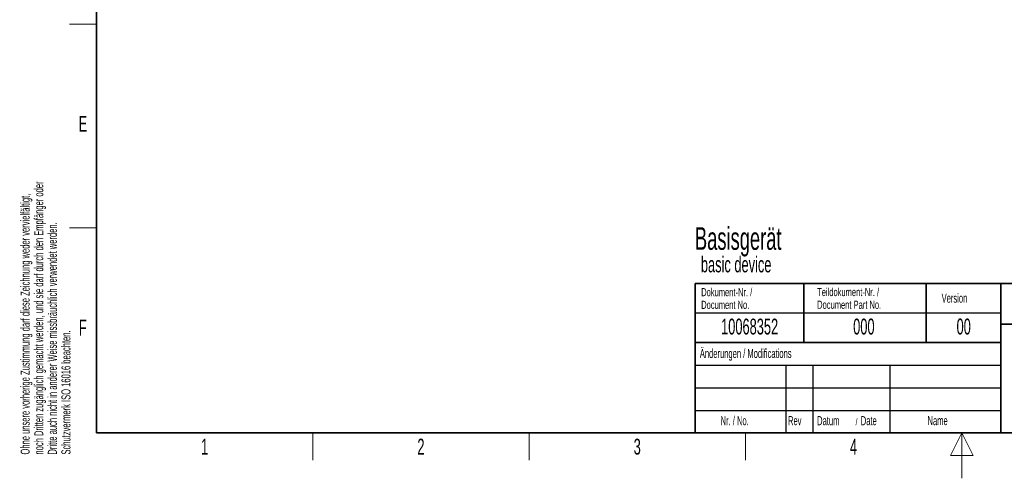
# Paper-space layout 'Blatt2' of a CAD drawing. Header units: millimetres. Extents: x 5 to 418, y 2 to 292.
# Tile 1 of 66: x 9 to 226, y 2 to 103. Entities that reach past the tile are written whole.
import ezdxf

# ---------------------------------------------------------------- set-up
doc = ezdxf.new("R2010")
doc.units = ezdxf.units.MM
doc.layers.add('SLD-0', color=7, linetype='Continuous')
doc.styles.add('SLDTEXTSTYLE0', font='TXT', dxfattribs={"width": 0.605})

psp = doc.layouts.new('Blatt2')

# ---------------------------------------------------------------- linework, layer by layer
at = {"layer": 'SLD-0', "lineweight": 35}
for p, q in [((26, 282.5), (26, 12)), ((158.12, 45), (225.62, 45)), ((158.12, 45), (158.12, 32)), ((182.12, 45), (182.12, 32)), ((209.12, 45), (209.12, 32)), ((225.62, 45), (225.62, 32)), ((225.62, 45), (266.33, 45)), ((225.62, 45), (225.62, 36)), ((225.62, 36), (266.33, 36)), ((225.62, 36), (225.62, 12)), ((158.12, 32), (158.12, 12)), ((158.12, 32), (225.62, 32)), ((225.62, 32), (225.62, 12)), ((26, 12), (408, 12)), ((158.12, 12), (225.62, 12)), ((225.62, 12), (266.33, 12))]:
    psp.add_line(p, q, dxfattribs=at)
at = {"layer": 'SLD-0', "lineweight": 18}
for p, q in [((20, 102.25), (26, 102.25)), ((20, 57.25), (26, 57.25)), ((73.75, 6), (73.75, 12)), ((121.5, 6), (121.5, 12)), ((169.25, 6), (169.25, 12)), ((217, 12), (214.5, 7)), ((217, 2), (217, 12)), ((219.5, 7), (217, 12)), ((214.5, 7), (219.5, 7))]:
    psp.add_line(p, q, dxfattribs=at)
at = {"layer": 'SLD-0'}
for p, q in [((158.12, 38.5), (225.62, 38.5)), ((158.12, 27), (225.62, 27)), ((178.12, 27), (178.12, 12)), ((184.12, 27), (184.12, 12)), ((201.12, 27), (201.12, 12)), ((158.12, 22), (225.62, 22)), ((158.12, 17), (225.62, 17))]:
    psp.add_line(p, q, dxfattribs=at)
at = {"layer": 'SLD-0', "lineweight": 25}
psp.add_line((158.12, 32), (225.62, 32), dxfattribs=at)

# ---------------------------------------------------------------- texts
at = {"layer": 'SLD-0', "char_height": 2, "attachment_point": 1, "rotation": 90, "style": 'SLDTEXTSTYLE0'}
for s, insert in [('noch Dritten zugänglich gemacht werden, und sie darf durch den Empfänger oder', (12.23, 7.24)), ('Ohne unsere vorherige Zustimmung darf diese Zeichnung weder vervielfältigt,', (9.23, 7.24)), ('Dritte auch nicht in anderer Weise missbräuchlich verwendet werden.', (15.23, 7.24)), ('Schutzvermerk ISO 16016 beachten.', (18.23, 7.24))]:
    psp.add_mtext(s, dxfattribs=dict(at, insert=insert))
at = {"layer": 'SLD-0', "style": 'SLDTEXTSTYLE0'}
for s, insert, char_height, attachment_point in [('E', (22.98, 82), 3.5, 2), ('Basisgerät', (158.09, 57.43), 5, 1), ('basic device', (159.4, 50.96), 3.5, 1), ('Dokument-Nr. /', (159.47, 43.99), 1.8, 1), ('Teildokument-Nr. /', (185.07, 44.01), 1.8, 1), ('Version', (212.55, 42.76), 2, 1), ('Document No.', (159.47, 41.19), 1.8, 1), ('Document Part No.', (185.07, 41.21), 1.8, 1), ('F', (22.95, 37), 3.5, 2), ('10068352', (170.16, 37.24), 3.5, 2), ('000', (195.38, 37.24), 3.5, 2), ('00', (217.42, 37.25), 3.5, 2), ('Änderungen / Modifications', (159.17, 30.56), 2, 1), ('Nr. / No.', (163.75, 15.72), 2, 1), ('Rev', (178.64, 15.72), 2, 1), ('Datum', (185.06, 15.72), 2, 1), ('/', (193.55, 15.22), 1.5, 1), ('Date', (194.7, 15.72), 2, 1), ('Name', (209.43, 15.73), 2, 1), ('1', (49.85, 10.74), 3.5, 2), ('2', (97.6, 10.74), 3.5, 2), ('3', (145.35, 10.74), 3.5, 2), ('4', (193.1, 10.74), 3.5, 2)]:
    psp.add_mtext(s, dxfattribs=dict(at, insert=insert, char_height=char_height, attachment_point=attachment_point))

doc.saveas('drawing.dxf')
